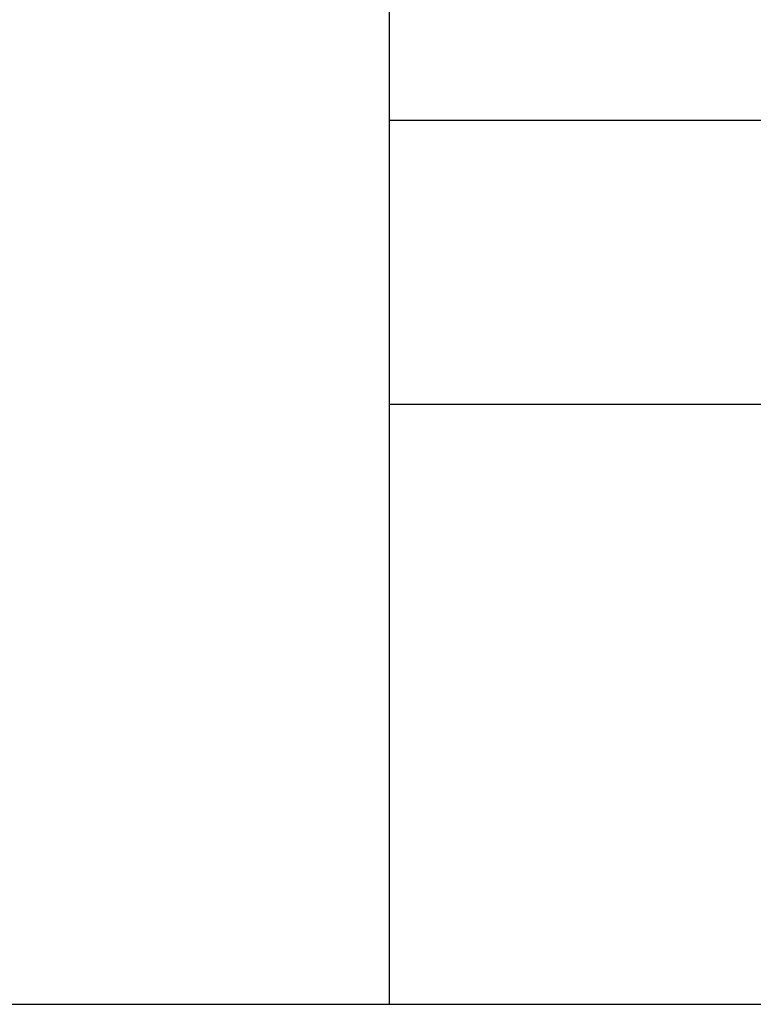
# Model space of a CAD drawing. Extents: x -270 to 272, y -152 to 146.
# Tile 90 of 256: x 227.14 to 228.07, y -35.815 to -34.567. Entities that reach past the tile are written whole.
import ezdxf

# ---------------------------------------------------------------- set-up
doc = ezdxf.new("R2010")
doc.units = 0
doc.layers.get('0').update_dxf_attribs({"linetype": 'CONTINUOUS'})

msp = doc.modelspace()

# ---------------------------------------------------------------- linework, layer by layer
for p, q in [((227.608, -33.7496), (227.608, -34.6946)), ((227.608, -34.6946), (227.608, -35.0546)), ((227.608, -34.6946), (228.468, -34.6946)), ((228.468, -35.0546), (227.608, -35.0546)), ((227.608, -35.0546), (227.608, -35.8146)), ((225.0509, -35.8146), (227.608, -35.8146)), ((227.608, -35.8146), (228.468, -35.8146))]:
    msp.add_line(p, q)

doc.saveas('drawing.dxf')
